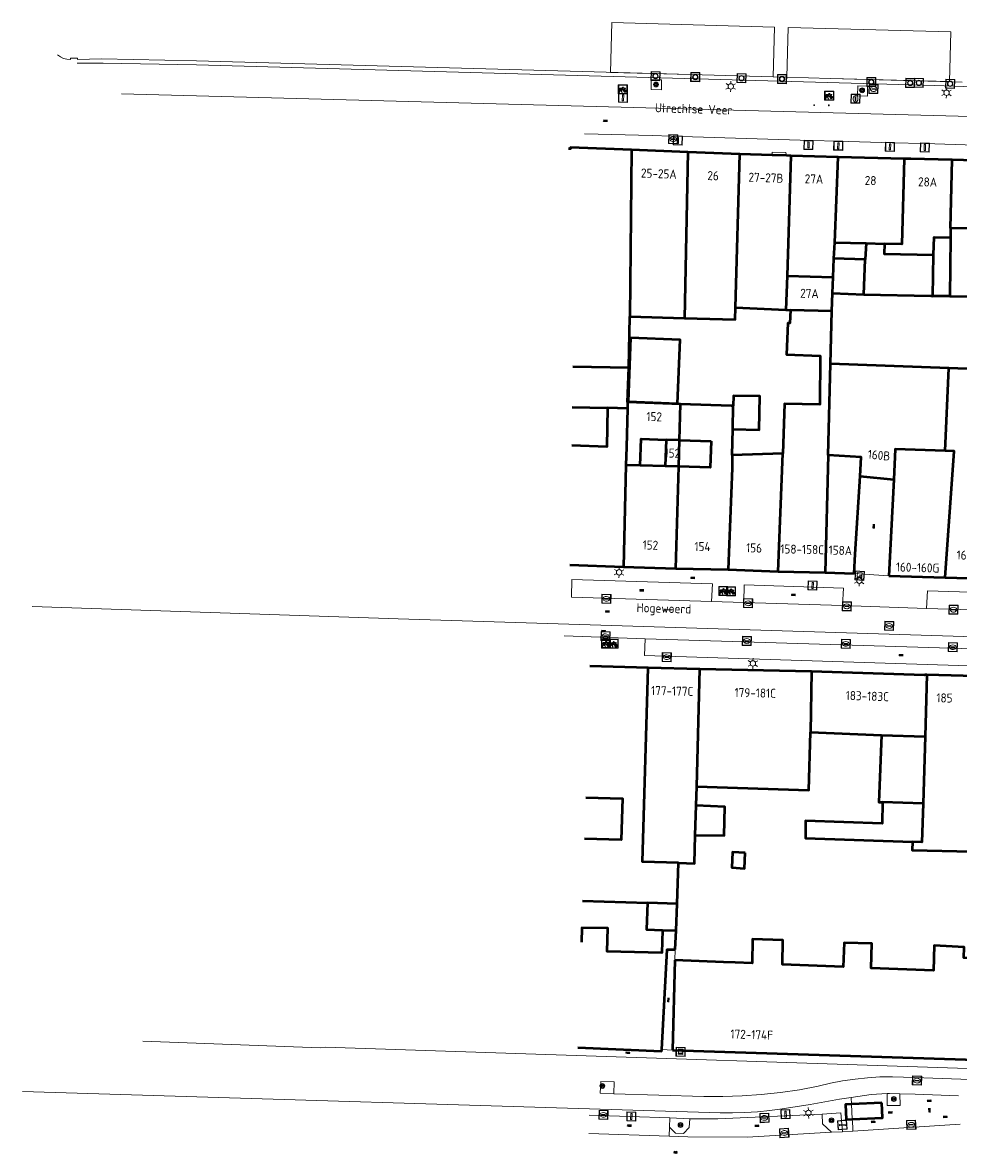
# Model space of a CAD drawing. Header units: metres. Extents: x 94284 to 94615, y 463170 to 463475.
# Tile 5 of 14: x 94289 to 94392, y 463336 to 463461. Entities that reach past the tile are written whole.
import ezdxf
from ezdxf.enums import TextEntityAlignment as Align

# ---------------------------------------------------------------- set-up
doc = ezdxf.new("R2010")
doc.units = ezdxf.units.M
doc.layers.get('0').update_dxf_attribs({"linetype": 'CONTINUOUS'})
for name, color, linetype, lineweight, transparency in [('B-WE-GR-BOOM-S', 251, 'CONTINUOUS', 13, 0.5), ('B-WE-IE-MEUBILAIR_WATERWEGMEUBILAIR_MEERRING-S', 251, 'CONTINUOUS', 13, 0.5), ('B-WE-IE-MEUBILAIR_WEGMEUBILAIR_FIETSREK-G', 251, 'CONTINUOUS', 13, 0.5), ('B-WE-IE-MEUBILAIR_WEGMEUBILAIR_PAAL-G', 251, 'CONTINUOUS', 13, 0.5), ('B-WE-IE-TERREINAFSCHEIDING-G', 251, 'CONTINUOUS', 13, 0.5), ('B-WE-IE-TERREINAFSCHEIDING_KUNSTMATIG_HEKWERK-G', 251, 'CONTINUOUS', 13, 0.5), ('B-WE-KL-DATA_CAI_KAST-S', 251, 'CONTINUOUS', 13, 0.5), ('B-WE-KL-WATER_BRANDLEIDING_PUT-S', 251, 'CONTINUOUS', 13, 0.6), ('B-WE-KL-WATER_PUT-S', 251, 'CONTINUOUS', 13, 0.6), ('B-WE-OG-TOPOGRAFIE_BEBOUWING-GV', 132, 'CONTINUOUS', 50, 0.6), ('B-WE-OG-TOPOGRAFIE_BEBOUWING_ABRI-GV', 132, 'CONTINUOUS', 50, 0.6), ('B-WE-OG-TOPOGRAFIE_BEBOUWING_LUIFEL-GV', 132, 'CONTINUOUS', 50, 0.6), ('B-WE-OG-TOPOGRAFIE_HUISNUMMER-T25', 251, 'CONTINUOUS', 13, 0.6), ('B-WE-OG-TOPOGRAFIE_STRAATNAAM-T18', 251, 'CONTINUOUS', 13, 0.6), ('B-WE-OG-TOPOGRAFIE_WATER-GV', 251, 'CONTINUOUS', 13, 0.6), ('B-WE-OG-WATER_WOONBOOTLOCATIE-G', 251, 'CONTINUOUS', 13, 0.6), ('B-WE-RI-GWA_KOLK_STRAATKOLK-S', 251, 'CONTINUOUS', 13, 0.6), ('B-WE-RI-GWA_RIOOLPUT_INSPECTIEPUT-S', 251, 'CONTINUOUS', 13, 0.6), ('B-WE-VH-VERHARDING-GV', 251, 'CONTINUOUS', 13, 0.6), ('B-WE-VW-OV_DRAAGCONSTRUCTIE-S', 251, 'CONTINUOUS', 13, 0.6), ('B-WE-VW-PAAL_BETON-S', 251, 'CONTINUOUS', 13, 0.6), ('B-WE-VW-PAAL_HALTE-S', 251, 'CONTINUOUS', 13, 0.6)]:
    doc.layers.add(name, color=color, linetype=linetype, lineweight=lineweight, transparency=transparency)
doc.layers.add('B-WE-KL-ET_LS_OV_LICHTMAST-S', color=190, linetype='CONTINUOUS', lineweight=13)
doc.layers.add('S_GBKN_SYMBOOL_GV_GROOT_0', color=7, linetype='CONTINUOUS')
doc.layers.add('S_GBKN_SYMBOOL_OV_GROOT_0', color=7, linetype='CONTINUOUS')
doc.styles.get("Standard").update_dxf_attribs({"font": 'isocp.shx'})

# ---------------------------------------------------------------- blocks, each defined once
blk = doc.blocks.new('Q_CAI-KAST')
for points in [[(-0.5, 0.5), (0.5, 0.5), (0.5, -0.5), (-0.5, -0.5)], [(-0.26, 0.26), (0.25, 0.26), (0.25, 0.19), (-0.26, 0.19)], [(-0.26, 0.11), (0.25, 0.11), (0.25, -0.33), (-0.26, -0.33)]]:
    blk.add_lwpolyline(points, close=True)
blk.add_lwpolyline([(-0.44, 0.46), (0.44, 0.46, -0.414214), (0.46, 0.44), (0.46, -0.44, -0.414214), (0.44, -0.46), (-0.44, -0.46, -0.414214), (-0.46, -0.44), (-0.46, 0.44), (-0.46, 0.44), (-0.46, 0.45), (-0.46, 0.45), (-0.46, 0.45), (-0.46, 0.45), (-0.46, 0.45), (-0.46, 0.45), (-0.46, 0.46), (-0.46, 0.46), (-0.46, 0.46), (-0.45, 0.46), (-0.45, 0.46), (-0.45, 0.46), (-0.45, 0.46), (-0.45, 0.46), (-0.45, 0.46), (-0.44, 0.46), (-0.44, 0.46)], format="xyb")
blk.add_circle((-0.18, -0.03), 0.0354)
blk = doc.blocks.new('Q_LICHTMAST')
for points in [[(-0.26, 0.15), (-0.52, 0.3)], [(0, 0.3), (0, 0.6)], [(0.26, 0.15), (0.52, 0.3)], [(-0.26, -0.15), (-0.52, -0.3)], [(0, -0.3), (0, -0.6)], [(0.26, -0.15), (0.52, -0.3)]]:
    blk.add_lwpolyline(points)
blk.add_circle((0, 0), 0.3)
blk = doc.blocks.new('Q_VERKEERSBORDPAAL')
for points in [[(-0.5, 0.5), (0.5, 0.5), (0.5, -0.5), (-0.5, -0.5)], [(-0.08, 0.33), (0.07, 0.33), (0.07, -0.33), (-0.08, -0.33)]]:
    blk.add_lwpolyline(points, close=True)
blk.add_lwpolyline([(-0.44, 0.46), (0.44, 0.46, -0.414214), (0.46, 0.44), (0.46, -0.44, -0.414214), (0.44, -0.46), (-0.44, -0.46, -0.414214), (-0.46, -0.44), (-0.46, 0.44), (-0.46, 0.44), (-0.46, 0.45), (-0.46, 0.45), (-0.46, 0.45), (-0.46, 0.45), (-0.46, 0.45), (-0.46, 0.45), (-0.46, 0.46), (-0.46, 0.46), (-0.46, 0.46), (-0.45, 0.46), (-0.45, 0.46), (-0.45, 0.46), (-0.45, 0.46), (-0.45, 0.46), (-0.45, 0.46), (-0.44, 0.46), (-0.44, 0.46)], format="xyb")
blk = doc.blocks.new('Q_HALTEPAAL')
for points in [[(-0.5, 0.5), (0.5, 0.5), (0.5, -0.5), (-0.5, -0.5)], [(-0.08, 0.33), (0.07, 0.33), (0.07, -0.33), (-0.08, -0.33)]]:
    blk.add_lwpolyline(points, close=True)
blk.add_lwpolyline([(-0.44, 0.46), (0.44, 0.46, -0.414214), (0.46, 0.44), (0.46, -0.44, -0.414214), (0.44, -0.46), (-0.44, -0.46, -0.414214), (-0.46, -0.44), (-0.46, 0.44), (-0.46, 0.44), (-0.46, 0.45), (-0.46, 0.45), (-0.46, 0.45), (-0.46, 0.45), (-0.46, 0.45), (-0.46, 0.45), (-0.46, 0.46), (-0.46, 0.46), (-0.46, 0.46), (-0.45, 0.46), (-0.45, 0.46), (-0.45, 0.46), (-0.45, 0.46), (-0.45, 0.46), (-0.45, 0.46), (-0.44, 0.46), (-0.44, 0.46)], format="xyb")
blk = doc.blocks.new('Q_PAAL_STEEN')
for points in [[(-0.5, 0.5), (0.5, 0.5), (0.5, -0.5), (-0.5, -0.5)], [(-0.08, 0.33), (0.07, 0.33), (0.07, -0.33), (-0.08, -0.33)]]:
    blk.add_lwpolyline(points, close=True)
blk.add_lwpolyline([(-0.44, 0.46), (0.44, 0.46, -0.414214), (0.46, 0.44), (0.46, -0.44, -0.414214), (0.44, -0.46), (-0.44, -0.46, -0.414214), (-0.46, -0.44), (-0.46, 0.44), (-0.46, 0.44), (-0.46, 0.45), (-0.46, 0.45), (-0.46, 0.45), (-0.46, 0.45), (-0.46, 0.45), (-0.46, 0.45), (-0.46, 0.46), (-0.46, 0.46), (-0.46, 0.46), (-0.45, 0.46), (-0.45, 0.46), (-0.45, 0.46), (-0.45, 0.46), (-0.45, 0.46), (-0.45, 0.46), (-0.44, 0.46), (-0.44, 0.46)], format="xyb")
blk = doc.blocks.new('Q_PAALTJE')
at = {"xscale": 0.1, "yscale": 0.1, "zscale": 0.01}
blk.add_blockref('Q_PAAL_STEEN', (0, 0), dxfattribs=at)
blk = doc.blocks.new('Q_KOLK')
blk.add_lwpolyline([(-0.5, 0.5), (0.5, 0.5), (0.5, -0.5), (-0.5, -0.5)], close=True)
for points in [[(-0.44, 0.46), (0.44, 0.46, -0.414214), (0.46, 0.44), (0.46, -0.44, -0.414214), (0.44, -0.46), (-0.44, -0.46, -0.414214), (-0.46, -0.44), (-0.46, 0.44, -0.414214), (-0.44, 0.46)], [(-0.34, 0.1, 0.380426), (-0.28, -0.18)], [(-0.01, 0.27, 0.240218), (-0.34, 0.1)], [(-0.19, 0.04, 0.853344), (-0.19, -0.03)], [(0.33, 0.11, 0.240191), (-0.01, 0.27)], [(0.18, -0.03, 0.849746), (0.18, 0.04)], [(0.27, -0.18, 0.380426), (0.33, 0.11)], [(-0.28, -0.18, 0.148452), (0.01, -0.26)], [(0.01, -0.26, 0.131742), (0.27, -0.18)]]:
    blk.add_lwpolyline(points, format="xyb")
for points in [[(-0.19, 0.04), (0.18, 0.04)], [(0.18, -0.03), (-0.19, -0.03)]]:
    blk.add_lwpolyline(points)
blk = doc.blocks.new('Q_INSPECTIE_OF_RIOOLPUT')
blk.add_lwpolyline([(-0.5, 0.5), (0.5, 0.5), (0.5, -0.5), (-0.5, -0.5)], close=True)
for points in [[(-0.44, 0.46), (0.44, 0.46, -0.414214), (0.46, 0.44), (0.46, -0.44, -0.414214), (0.44, -0.46), (-0.44, -0.46, -0.414214), (-0.46, -0.44), (-0.46, 0.44), (-0.46, 0.44), (-0.46, 0.45), (-0.46, 0.45), (-0.46, 0.45), (-0.46, 0.45), (-0.46, 0.45), (-0.46, 0.45), (-0.46, 0.46), (-0.46, 0.46), (-0.46, 0.46), (-0.45, 0.46), (-0.45, 0.46), (-0.45, 0.46), (-0.45, 0.46), (-0.45, 0.46), (-0.45, 0.46), (-0.44, 0.46), (-0.44, 0.46)], [(-0.34, 0.1, 0.380426), (-0.28, -0.18)], [(-0.01, 0.27, 0.240218), (-0.34, 0.1)], [(-0.19, 0.04, 0.853344), (-0.19, -0.03)], [(0.33, 0.11, 0.240191), (-0.01, 0.27)], [(0.18, -0.03, 0.849746), (0.18, 0.04)], [(0.27, -0.18, 0.380426), (0.33, 0.11)], [(-0.28, -0.18, 0.148452), (0.01, -0.26)], [(0.01, -0.26, 0.131742), (0.27, -0.18)]]:
    blk.add_lwpolyline(points, format="xyb")
for points in [[(-0.19, 0.04), (0.18, 0.04)], [(0.18, -0.03), (-0.19, -0.03)]]:
    blk.add_lwpolyline(points)
blk = doc.blocks.new('Q_BRANDKRAAN')
blk.add_lwpolyline([(-0.5, 0.5), (0.5, 0.5), (0.5, -0.5), (-0.5, -0.5)], close=True)
for points in [[(-0.44, 0.46), (0.44, 0.46, -0.414214), (0.46, 0.44), (0.46, -0.44, -0.414214), (0.44, -0.46), (-0.44, -0.46, -0.414214), (-0.46, -0.44), (-0.46, 0.44), (-0.46, 0.44), (-0.46, 0.45), (-0.46, 0.45), (-0.46, 0.45), (-0.46, 0.45), (-0.46, 0.45), (-0.46, 0.45), (-0.46, 0.46), (-0.46, 0.46), (-0.46, 0.46), (-0.45, 0.46), (-0.45, 0.46), (-0.45, 0.46), (-0.45, 0.46), (-0.45, 0.46), (-0.45, 0.46), (-0.44, 0.46), (-0.44, 0.46)], [(-0.34, 0.1, 0.380426), (-0.28, -0.18)], [(-0.01, 0.27, 0.240218), (-0.34, 0.1)], [(-0.19, 0.04, 0.853344), (-0.19, -0.03)], [(0.33, 0.11, 0.240191), (-0.01, 0.27)], [(0.18, -0.03, 0.849746), (0.18, 0.04)], [(0.27, -0.18, 0.380426), (0.33, 0.11)], [(-0.28, -0.18, 0.148452), (0.01, -0.26)], [(0.01, -0.26, 0.131742), (0.27, -0.18)]]:
    blk.add_lwpolyline(points, format="xyb")
for points in [[(-0.19, 0.04), (0.18, 0.04)], [(0.18, -0.03), (-0.19, -0.03)]]:
    blk.add_lwpolyline(points)
blk = doc.blocks.new('Q_WATERLEIDINGPUT')
blk.add_lwpolyline([(-0.5, 0.5), (0.5, 0.5), (0.5, -0.5), (-0.5, -0.5)], close=True)
for points in [[(-0.44, 0.46), (0.44, 0.46, -0.414214), (0.46, 0.44), (0.46, -0.44, -0.414214), (0.44, -0.46), (-0.44, -0.46, -0.414214), (-0.46, -0.44), (-0.46, 0.44), (-0.46, 0.44), (-0.46, 0.45), (-0.46, 0.45), (-0.46, 0.45), (-0.46, 0.45), (-0.46, 0.45), (-0.46, 0.45), (-0.46, 0.46), (-0.46, 0.46), (-0.46, 0.46), (-0.45, 0.46), (-0.45, 0.46), (-0.45, 0.46), (-0.45, 0.46), (-0.45, 0.46), (-0.45, 0.46), (-0.44, 0.46), (-0.44, 0.46)], [(-0.34, 0.1, 0.380426), (-0.28, -0.18)], [(-0.01, 0.27, 0.240218), (-0.34, 0.1)], [(-0.19, 0.04, 0.853344), (-0.19, -0.03)], [(0.33, 0.11, 0.240191), (-0.01, 0.27)], [(0.18, -0.03, 0.849746), (0.18, 0.04)], [(0.27, -0.18, 0.380426), (0.33, 0.11)], [(-0.28, -0.18, 0.148452), (0.01, -0.26)], [(0.01, -0.26, 0.131742), (0.27, -0.18)]]:
    blk.add_lwpolyline(points, format="xyb")
for points in [[(-0.19, 0.04), (0.18, 0.04)], [(0.18, -0.03), (-0.19, -0.03)]]:
    blk.add_lwpolyline(points)
blk = doc.blocks.new('Q_FIETSENREK')
for points in [[(-0.5, 0.5), (0.5, 0.5), (0.5, -0.5), (-0.5, -0.5)], [(-0.06, 0.15), (0.18, 0.05), (0.04, -0.09)]]:
    blk.add_lwpolyline(points, close=True)
for points in [[(-0.44, 0.46), (0.44, 0.46, -0.414214), (0.46, 0.44), (0.46, -0.44, -0.414214), (0.44, -0.46), (-0.44, -0.46, -0.414214), (-0.46, -0.44), (-0.46, 0.44), (-0.46, 0.44), (-0.46, 0.45), (-0.46, 0.45), (-0.46, 0.45), (-0.46, 0.45), (-0.46, 0.45), (-0.46, 0.45), (-0.46, 0.46), (-0.46, 0.46), (-0.46, 0.46), (-0.45, 0.46), (-0.45, 0.46), (-0.45, 0.46), (-0.45, 0.46), (-0.45, 0.46), (-0.45, 0.46), (-0.44, 0.46), (-0.44, 0.46)], [(-0.18, 0.11, 0.847256), (-0.32, -0.14)], [(-0.19, 0.08, 0.842492), (-0.3, -0.12)], [(-0.17, 0.06, 0.053288), (-0.19, 0.08)], [(-0.19, -0.13, 0.502492), (-0.15, 0.04)], [(-0.15, 0.09, 0.06236), (-0.18, 0.11)], [(-0.16, -0.16, 0.494489), (-0.12, 0.07)], [(-0.32, -0.14, 0.089606), (-0.42, -0.35)], [(-0.3, -0.16, 0.110942), (-0.37, -0.35)], [(-0.29, -0.1, 0.006942), (-0.3, -0.12)], [(-0.3, -0.16, 0.02458), (-0.28, -0.17)], [(-0.21, -0.1, 0.381614), (-0.29, -0.1)], [(-0.22, -0.14, 0.533998), (-0.28, -0.14)], [(-0.28, -0.14, 0.009682), (-0.27, -0.14)], [(-0.28, -0.17, 0.148109), (-0.2, -0.17)], [(-0.27, -0.14, 0.120201), (-0.22, -0.14)], [(-0.22, -0.14, 0.003554), (-0.22, -0.14)], [(-0.19, -0.13, 0.017985), (-0.21, -0.1)], [(-0.12, -0.35, 0.075837), (-0.2, -0.17)], [(-0.08, -0.35, 0.094234), (-0.16, -0.16)], [(0.1, -0.16, 0.385208), (0.19, -0.33)], [(0.21, -0.05, 0.224648), (0.11, -0.13)], [(0.13, -0.17, 0.376993), (0.2, -0.3)], [(0.21, -0.09, 0.20829), (0.14, -0.14)], [(0.19, -0.33, 1), (0.29, -0.06)], [(0.2, -0.3, 1), (0.28, -0.09)], [(0.29, -0.06, 0.086253), (0.24, -0.05)], [(0.28, -0.09, 0.079305), (0.24, -0.08)]]:
    blk.add_lwpolyline(points, format="xyb")
for points in [[(-0.17, 0.06), (-0.26, -0.04), (-0.24, -0.06), (-0.15, 0.04)], [(0.08, 0.22), (0, 0.25), (-0.15, 0.09)], [(-0.12, 0.07), (-0.09, 0.11), (0.02, -0.13), (0.1, -0.16)], [(0.24, -0.05), (0.23, 0.05), (0.26, 0.09), (0.3, 0.08), (0.31, 0.11), (0.19, 0.15), (0.18, 0.12), (0.23, 0.1), (0.21, 0.08), (-0.04, 0.17), (0, 0.22), (0.07, 0.19), (0.08, 0.22)], [(0.21, -0.05), (0.2, 0.03), (0.06, -0.11)], [(-0.42, -0.35), (-0.37, -0.35)], [(-0.12, -0.35), (-0.08, -0.35)], [(0.06, -0.11), (0.11, -0.13)], [(0.13, -0.17), (0.25, -0.22), (0.24, -0.08)], [(0.14, -0.14), (0.22, -0.17), (0.21, -0.09)]]:
    blk.add_lwpolyline(points)
blk = doc.blocks.new('Q_MEERRING')
blk.add_lwpolyline([(-0.5, 0.5), (0.5, 0.5), (0.5, -0.5), (-0.5, -0.5)], close=True)
blk.add_lwpolyline([(-0.44, 0.46), (0.44, 0.46, -0.414214), (0.46, 0.44), (0.46, -0.44, -0.414214), (0.44, -0.46), (-0.44, -0.46, -0.414214), (-0.46, -0.44), (-0.46, 0.44), (-0.46, 0.44), (-0.46, 0.45), (-0.46, 0.45), (-0.46, 0.45), (-0.46, 0.45), (-0.46, 0.45), (-0.46, 0.45), (-0.46, 0.46), (-0.46, 0.46), (-0.46, 0.46), (-0.45, 0.46), (-0.45, 0.46), (-0.45, 0.46), (-0.45, 0.46), (-0.45, 0.46), (-0.45, 0.46), (-0.44, 0.46), (-0.44, 0.46)], format="xyb")
for radius in [0.3, 0.3, 0.25, 0.25]:
    blk.add_circle((0, 0), radius)
blk = doc.blocks.new('Q_BOOM')
for radius in [0.27, 0.18, 0.09]:
    blk.add_circle((0, 0), radius)
blk = doc.blocks.new('S_GBKN_SYMBOOL_OV_GROOT')
for points in [[(-0.21875, 0.0625), (0.21875, 0.0625)], [(-0.21875, 0), (0.21875, 0)], [(-0.1875, 0.0625), (-0.1875, 0)], [(-0.125, 0.09375), (-0.125, 0.0625)], [(-0.125, 0), (-0.125, -0.0625)], [(-0.0625, 0.0625), (-0.0625, 0)], [(0, 0.09375), (0, 0.0625)], [(0, 0), (0, -0.0625)], [(0.0625, 0.0625), (0.0625, 0)], [(0.125, 0.09375), (0.125, 0.0625)], [(0.125, 0), (0.125, -0.0625)], [(0.1875, 0.0625), (0.1875, 0)], [(-0.21875, -0.0625), (0.21875, -0.0625)], [(-0.1875, -0.0625), (-0.1875, -0.09375)], [(-0.0625, -0.0625), (-0.0625, -0.09375)], [(0.0625, -0.0625), (0.0625, -0.09375)], [(0.1875, -0.0625), (0.1875, -0.09375)]]:
    blk.add_lwpolyline(points)
blk = doc.blocks.new('S_GBKN_SYMBOOL_GV_GROOT')
for points in [[(-0.1875, 0.03125), (-0.09375, 0.09375)], [(-0.1875, -0.0625), (0.0625, 0.09375)], [(-0.1875, 0.09375), (0.125, -0.09375)], [(-0.1875, 0), (-0.03125, -0.09375)], [(-0.125, -0.09375), (0.1875, 0.09375)], [(-0.0625, 0.09375), (0.1875, -0.0625)], [(0.03125, -0.09375), (0.1875, 0)], [(0.09375, 0.09375), (0.1875, 0.03125)]]:
    blk.add_lwpolyline(points)

msp = doc.modelspace()

# ---------------------------------------------------------------- linework, layer by layer
at = {"layer": 'B-WE-IE-TERREINAFSCHEIDING-G'}
for p, q in [((94360.96, 463357.42), (94361, 463358.59)), ((94360.69, 463347.47), (94359.5, 463347.53))]:
    msp.add_line(p, q, dxfattribs=at)
at = {"layer": 'B-WE-IE-TERREINAFSCHEIDING_KUNSTMATIG_HEKWERK-G'}
msp.add_line((94380.77, 463400.18), (94384.6, 463399.92), dxfattribs=at)
at = {"layer": 'B-WE-OG-TOPOGRAFIE_BEBOUWING-GV'}
for p, q in [((94356.15, 463447), (94355.98, 463428.59)), ((94362.4, 463446.75), (94356.15, 463447)), ((94362.4, 463446.75), (94362.01, 463428.41)), ((94368.15, 463446.54), (94362.4, 463446.75)), ((94367.67, 463429.58), (94368.15, 463446.54)), ((94371.69, 463446.41), (94368.15, 463446.54)), ((94373.28, 463446.37), (94371.69, 463446.41)), ((94373.78, 463446.35), (94373.28, 463446.37)), ((94373.78, 463446.35), (94373.35, 463433.1)), ((94379, 463446.22), (94373.78, 463446.35)), ((94378.63, 463436.77), (94379, 463446.22)), ((94386.3, 463446.03), (94379, 463446.22)), ((94391.44, 463438.35), (94391.6, 463445.89)), ((94406.68, 463445.5), (94391.6, 463445.89)), ((94391.44, 463438.35), (94391.42, 463437.31)), ((94378.54, 463435.01), (94378.63, 463436.77)), ((94378.63, 463436.77), (94382.09, 463436.68)), ((94382.09, 463436.68), (94381.99, 463434.87)), ((94382.09, 463436.68), (94384.13, 463436.62)), ((94391.42, 463437.31), (94391.33, 463430.83)), ((94389.47, 463430.85), (94389.53, 463435.39)), ((94378.46, 463432.95), (94378.54, 463435.01)), ((94381.99, 463434.87), (94378.54, 463435.01)), ((94381.83, 463431.01), (94381.99, 463434.87)), ((94373.35, 463433.1), (94373.23, 463429.32)), ((94373.35, 463433.1), (94378.46, 463432.95)), ((94378.38, 463431.15), (94378.46, 463432.95)), ((94378.3, 463429.16), (94378.38, 463431.15)), ((94378.38, 463431.15), (94381.83, 463431.01)), ((94391.33, 463430.83), (94389.47, 463430.85)), ((94391.33, 463430.83), (94406.47, 463430.63)), ((94367.67, 463429.58), (94373.23, 463429.32)), ((94373.23, 463429.32), (94373.73, 463429.3)), ((94378.3, 463429.16), (94373.73, 463429.3)), ((94378.16, 463423.34), (94378.3, 463429.16)), ((94355.87, 463422.94), (94355.98, 463428.59)), ((94355.98, 463428.59), (94362.01, 463428.41)), ((94349.68, 463423.05), (94355.87, 463422.94)), ((94355.73, 463419.13), (94355.87, 463422.94)), ((94377.9, 463413.25), (94378.16, 463423.34)), ((94391.24, 463422.87), (94378.16, 463423.34)), ((94390.82, 463413.74), (94391.24, 463422.87)), ((94395.24, 463422.73), (94391.24, 463422.87)), ((94355.73, 463419.13), (94355.71, 463418.43)), ((94361.59, 463418.91), (94355.73, 463419.13)), ((94361.47, 463414.92), (94361.59, 463418.91)), ((94349.61, 463418.55), (94353.51, 463418.47)), ((94355.71, 463418.43), (94353.51, 463418.47)), ((94367.35, 463416.12), (94367.4, 463418.69)), ((94367.3, 463413.24), (94367.35, 463416.12)), ((94359.98, 463414.96), (94359.89, 463412.03)), ((94361.47, 463414.92), (94359.98, 463414.96)), ((94361.39, 463411.99), (94361.47, 463414.92)), ((94361.47, 463414.92), (94364.95, 463414.81)), ((94372.87, 463413.43), (94367.3, 463413.24)), ((94372.37, 463400.4), (94372.87, 463413.43)), ((94377.9, 463413.25), (94377.58, 463400.28)), ((94355.55, 463412.16), (94355.27, 463400.91)), ((94357.12, 463412.12), (94355.55, 463412.16)), ((94359.89, 463412.03), (94357.12, 463412.12)), ((94361.39, 463411.99), (94359.89, 463412.03)), ((94361.05, 463400.71), (94361.39, 463411.99)), ((94381.42, 463410.94), (94385.15, 463410.58)), ((94385.15, 463410.58), (94384.6, 463399.92)), ((94349.35, 463401.13), (94355.27, 463400.91)), ((94355.27, 463400.91), (94361.05, 463400.71)), ((94361.05, 463400.71), (94366.86, 463400.6)), ((94366.86, 463400.6), (94372.37, 463400.4)), ((94372.37, 463400.4), (94377.58, 463400.28)), ((94377.58, 463400.28), (94380.77, 463400.18)), ((94384.6, 463399.92), (94390.82, 463399.74)), ((94358.01, 463389.74), (94351.57, 463389.93)), ((94363.73, 463389.61), (94358.01, 463389.74)), ((94363.39, 463376.62), (94363.73, 463389.61)), ((94376.07, 463389.32), (94363.73, 463389.61)), ((94376.07, 463389.32), (94375.95, 463382.63)), ((94388.81, 463388.95), (94388.61, 463382.16)), ((94375.95, 463382.63), (94383.79, 463382.3)), ((94383.79, 463382.3), (94388.61, 463382.16)), ((94388.61, 463382.16), (94388.39, 463374.74)), ((94363.32, 463374.5), (94363.39, 463376.62)), ((94363.21, 463371.25), (94363.32, 463374.5)), ((94388.39, 463374.74), (94383.92, 463374.87)), ((94361.19, 463363.65), (94361.35, 463368.17)), ((94350.76, 463363.98), (94357.93, 463363.75)), ((94361.19, 463363.65), (94357.93, 463363.75)), ((94361.08, 463360.7), (94361.19, 463363.65)), ((94359.59, 463360.75), (94361.08, 463360.7)), ((94361, 463358.59), (94361.08, 463360.7)), ((94360.96, 463357.42), (94360.69, 463347.47)), ((94360.69, 463347.47), (94398.65, 463346.26))]:
    msp.add_line(p, q, dxfattribs=at)
for points in [[(94356.15, 463447), (94349.41, 463447.28), (94349.41, 463447.13), (94349.2, 463447.14)], [(94386.3, 463446.03), (94386.06, 463436.57), (94384.13, 463436.62)], [(94391.6, 463445.89), (94390.06, 463445.93), (94387.02, 463446.01), (94386.3, 463446.03)], [(94406.58, 463438.14), (94404.53, 463438.17), (94391.44, 463438.35)], [(94384.13, 463436.62), (94384.09, 463435.51), (94389.53, 463435.39)], [(94389.53, 463435.39), (94389.6, 463437.35), (94391.42, 463437.31)], [(94381.83, 463431.01), (94389.24, 463430.86), (94389.47, 463430.85)], [(94362.01, 463428.41), (94367.61, 463428.27), (94367.67, 463429.58)], [(94373.73, 463429.3), (94373.65, 463427.84), (94373.43, 463427.85), (94373.29, 463424.37), (94377, 463424.22), (94376.96, 463418.85), (94373.07, 463418.94), (94372.87, 463413.43)], [(94361.26, 463418.96), (94361.52, 463426.01), (94356.06, 463426.21), (94355.8, 463419.17), (94361.26, 463418.96)], [(94367.4, 463418.69), (94367.19, 463418.7), (94361.59, 463418.91)], [(94353.51, 463418.47), (94353.44, 463414.19), (94349.55, 463414.31)], [(94355.71, 463418.43), (94355.6, 463414.13), (94355.55, 463412.16)], [(94357.12, 463412.12), (94357.21, 463415.05), (94359.98, 463414.96)], [(94364.95, 463414.81), (94364.86, 463411.88), (94361.39, 463411.99)], [(94390.82, 463413.74), (94385.32, 463413.92), (94385.15, 463410.58)], [(94367.3, 463413.24), (94367.27, 463411.81), (94366.86, 463400.6)], [(94381.42, 463410.94), (94381.55, 463413.03), (94377.9, 463413.25)], [(94390.82, 463399.74), (94391.81, 463413.7), (94390.82, 463413.74)], [(94380.77, 463400.18), (94380.9, 463402.3), (94381.42, 463410.94)], [(94390.82, 463399.74), (94394.69, 463399.63), (94398.89, 463399.56)], [(94361.35, 463368.17), (94357.39, 463368.28), (94358.01, 463389.74)], [(94388.81, 463388.95), (94388.59, 463388.96), (94388.56, 463388.92), (94376.07, 463389.32)], [(94393.29, 463388.81), (94392.82, 463388.86), (94388.81, 463388.95)], [(94363.39, 463376.62), (94375.75, 463376.23), (94375.95, 463382.63)], [(94383.79, 463382.3), (94383.49, 463374.88), (94383.92, 463374.87)], [(94351.12, 463375.42), (94355.15, 463375.28), (94355.01, 463370.73), (94350.98, 463370.85)], [(94363.21, 463371.25), (94366.41, 463371.2), (94366.46, 463374.36), (94363.32, 463374.5)], [(94383.92, 463374.87), (94383.88, 463372.53), (94375.38, 463372.82), (94375.38, 463370.9), (94387.23, 463370.5)], [(94388.39, 463374.74), (94388.26, 463370.46), (94387.23, 463370.5)], [(94387.23, 463370.5), (94387.19, 463369.59), (94393.79, 463369.44), (94393.82, 463370.03), (94393.6, 463370.13), (94393.71, 463373.29)], [(94361.35, 463368.17), (94363.11, 463368.12), (94363.21, 463371.25)], [(94368.74, 463369.28), (94367.34, 463369.35), (94367.25, 463367.65), (94368.65, 463367.57), (94368.74, 463369.28)], [(94357.93, 463363.75), (94357.83, 463360.81), (94359.59, 463360.75)], [(94359.59, 463360.75), (94359.51, 463358.24), (94353.47, 463358.36), (94353.55, 463360.95), (94350.67, 463360.99), (94350.62, 463359.41)], [(94398.49, 463355.91), (94395.9, 463356.01), (94395.95, 463357.59), (94392.9, 463357.67), (94392.95, 463358.87), (94389.63, 463359.03), (94389.56, 463356.27), (94382.67, 463356.55), (94382.73, 463359.26), (94379.65, 463359.33), (94379.57, 463356.67), (94372.84, 463356.94), (94372.88, 463359.62), (94369.54, 463359.75), (94369.51, 463357.08), (94367.6, 463357.15), (94366.32, 463357.2), (94360.96, 463357.42)], [(94359.5, 463347.53), (94360.09, 463358.59), (94361, 463358.59)], [(94350.23, 463347.75), (94359.49, 463347.36), (94359.5, 463347.53)]]:
    msp.add_lwpolyline(points, dxfattribs=at)
at = {"layer": 'B-WE-OG-TOPOGRAFIE_BEBOUWING_ABRI-GV'}
msp.add_line((94383.83, 463341.66), (94380.48, 463341.48), dxfattribs=at)
for points in [[(94380.48, 463341.48), (94379.82, 463341.45), (94379.89, 463339.8), (94380.57, 463339.82)], [(94380.57, 463339.82), (94383.91, 463339.97), (94383.83, 463341.66)]]:
    msp.add_lwpolyline(points, dxfattribs=at)
at = {"layer": 'B-WE-OG-TOPOGRAFIE_BEBOUWING_LUIFEL-GV'}
msp.add_lwpolyline([(94367.35, 463416.12), (94370.28, 463416.06), (94370.35, 463419.77), (94367.42, 463419.83), (94367.4, 463418.69)], dxfattribs=at)
at = {"layer": 'B-WE-OG-TOPOGRAFIE_STRAATNAAM-T18'}
for p, q in [((94363.03, 463451.54), (94364.03, 463451.51)), ((94359.74, 463396.17), (94360.74, 463396.14))]:
    msp.add_line(p, q, dxfattribs=at)
at = {"layer": 'B-WE-OG-TOPOGRAFIE_WATER-GV'}
for p, q in [((94371.83, 463455.08), (94362.67, 463455.33)), ((94373.32, 463455.04), (94371.83, 463455.08)), ((94378.13, 463454.9), (94373.32, 463455.04))]:
    msp.add_line(p, q, dxfattribs=at)
for points in [[(94362.67, 463455.33), (94308.07, 463456.85), (94297.56, 463457.08), (94294.91, 463457.02), (94294.9, 463457.16), (94294.14, 463457.15), (94294.13, 463457.02), (94293.75, 463457.04), (94293.37, 463457.13), (94293.03, 463457.29), (94292.71, 463457.52)], [(94392.7, 463454.5), (94390.27, 463454.57), (94378.13, 463454.9)]]:
    msp.add_lwpolyline(points, dxfattribs=at)
at = {"layer": 'B-WE-OG-WATER_WOONBOOTLOCATIE-G'}
for p, q in [((94371.83, 463455.08), (94371.98, 463460.57)), ((94373.32, 463455.04), (94373.46, 463460.53))]:
    msp.add_line(p, q, dxfattribs=at)
for points in [[(94371.98, 463460.57), (94353.99, 463461.08), (94353.83, 463455.58), (94362.67, 463455.33)], [(94373.46, 463460.53), (94391.46, 463460.05), (94391.31, 463454.56), (94378.13, 463454.9)], [(94362.67, 463455.33), (94371.83, 463455.07), (94371.83, 463455.08)], [(94378.13, 463454.9), (94373.32, 463455.03), (94373.32, 463455.04)]]:
    msp.add_lwpolyline(points, dxfattribs=at)
at = {"layer": 'B-WE-VH-VERHARDING-GV'}
for p, q in [((94359.49, 463454.76), (94358.35, 463454.8)), ((94382.26, 463454.06), (94381.16, 463454.09)), ((94406.59, 463450.34), (94299.79, 463453.22)), ((94375.99, 463448.05), (94360.54, 463448.53)), ((94375.99, 463448.05), (94378.96, 463447.97)), ((94384.98, 463447.79), (94378.96, 463447.97)), ((94384.98, 463447.79), (94388.55, 463447.7)), ((94373.28, 463446.37), (94373.21, 463446.72)), ((94365.01, 463397.08), (94349.51, 463397.57)), ((94368.56, 463396.97), (94365.01, 463397.08)), ((94379.48, 463396.63), (94368.56, 463396.97)), ((94388.77, 463396.31), (94379.48, 463396.63)), ((94388.77, 463396.31), (94399.35, 463396)), ((94357.67, 463392.95), (94348.73, 463393.26)), ((94414.35, 463391.21), (94357.67, 463392.95)), ((94352.71, 463342.7), (94354.22, 463342.65)), ((94380.44, 463342.22), (94380.48, 463341.48)), ((94380.48, 463341.48), (94380.57, 463339.82)), ((94360.4, 463339.98), (94351.49, 463340.26)), ((94379.31, 463340.52), (94377.23, 463340.4)), ((94377.23, 463340.4), (94377.26, 463339.32)), ((94379.5, 463338.45), (94379.31, 463340.52)), ((94360.37, 463338.94), (94360.34, 463337.95)), ((94360.4, 463339.98), (94360.37, 463338.94)), ((94362.6, 463339.88), (94360.4, 463339.98)), ((94377.26, 463339.32), (94378.26, 463338.41)), ((94380.64, 463338.52), (94392.49, 463339.28)), ((94360.34, 463337.95), (94351.43, 463338.24)), ((94378.26, 463338.41), (94379.5, 463338.45)), ((94380.64, 463338.52), (94379.5, 463338.45))]:
    msp.add_line(p, q, dxfattribs=at)
for points in [[(94294.89, 463456.58), (94297.75, 463456.61), (94308.07, 463456.41), (94389.64, 463454.14), (94406.6, 463453.52)], [(94358.35, 463454.8), (94358.34, 463453.68), (94359.48, 463453.64), (94359.49, 463454.76)], [(94381.16, 463454.09), (94381.13, 463452.99), (94382.23, 463452.96), (94382.26, 463454.06)], [(94360.54, 463448.53), (94358.43, 463448.59), (94350.97, 463448.79)], [(94406.57, 463447.12), (94404.32, 463447.19), (94388.55, 463447.7)], [(94373.21, 463446.72), (94371.69, 463446.75), (94371.69, 463446.41)], [(94349.51, 463397.57), (94349.56, 463399.49), (94365.1, 463399.02), (94365.01, 463397.08)], [(94368.56, 463396.97), (94368.61, 463398.93), (94379.6, 463398.55), (94379.48, 463396.63)], [(94388.77, 463396.31), (94388.87, 463398.25), (94399.45, 463397.92), (94399.35, 463396)], [(94289.92, 463396.51), (94330.37, 463395.16), (94418.82, 463392.38)], [(94357.67, 463392.95), (94357.59, 463391.09), (94414.29, 463389.28), (94414.35, 463391.21)], [(94302.15, 463348.47), (94321.75, 463347.72), (94322.28, 463347.8), (94411.06, 463344.86), (94411.09, 463345.79)], [(94354.22, 463342.65), (94354.26, 463343.95), (94352.76, 463344), (94352.71, 463342.7)], [(94354.22, 463342.65), (94364.15, 463342.34), (94366.27, 463342.34), (94368.39, 463342.41), (94370.51, 463342.56), (94372.62, 463342.79), (94374.72, 463343.09), (94376.81, 463343.47), (94378.15, 463343.8), (94379.5, 463344.06), (94380.87, 463344.27), (94382.24, 463344.42), (94383.62, 463344.5), (94385, 463344.53), (94387.45, 463344.44), (94409.91, 463343.65)], [(94288.85, 463342.91), (94365.96, 463340.54), (94367.33, 463340.53), (94368.7, 463340.57), (94370.07, 463340.65), (94371.44, 463340.79), (94372.8, 463340.97), (94375.9, 463341.44), (94379.16, 463342.03), (94380.44, 463342.22)], [(94384.41, 463342.67), (94382.67, 463342.56), (94380.44, 463342.22)], [(94385.83, 463342.65), (94384.67, 463342.69), (94384.41, 463342.67)], [(94384.41, 463342.67), (94384.43, 463341.33), (94385.86, 463341.36), (94385.83, 463342.65)], [(94392.32, 463342.43), (94387.53, 463342.6), (94385.83, 463342.65)], [(94377.23, 463340.4), (94365.71, 463339.88), (94362.6, 463339.88)], [(94360.37, 463338.94), (94361.03, 463338.28), (94361.91, 463338.25), (94362.55, 463338.91), (94362.6, 463339.88)], [(94380.57, 463339.82), (94380.59, 463339.49), (94380.62, 463338.89), (94380.64, 463338.52)], [(94360.34, 463337.95), (94362.38, 463337.88), (94368.94, 463337.84), (94378.26, 463338.41)]]:
    msp.add_lwpolyline(points, dxfattribs=at)

# ---------------------------------------------------------------- block references
at = {"layer": 'B-WE-GR-BOOM-S'}
for p, rotation in [((94358.87, 463454.24), 89.5391859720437), ((94381.65, 463453.6), 178.4898247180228), ((94352.94, 463343.51), 88.19218833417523), ((94385.16, 463342.07), 178.0777134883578), ((94361.57, 463339.19), 177.45404250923), ((94378.27, 463339.71), 3.217951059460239)]:
    msp.add_blockref('Q_BOOM', p, dxfattribs=dict(at, rotation=rotation))
at = {"layer": 'B-WE-IE-MEUBILAIR_WATERWEGMEUBILAIR_MEERRING-S'}
for p, rotation in [((94358.81, 463455.17), 178.409386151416), ((94363.21, 463455.06), 178.409386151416), ((94368.32, 463454.93), 178.409386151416), ((94372.8, 463454.84), 178.4110461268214), ((94382.67, 463454.51), 178.409386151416), ((94386.97, 463454.41), 178.409386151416), ((94387.93, 463454.42), 178.4110461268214), ((94391.38, 463454.32), 178.3512010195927)]:
    msp.add_blockref('Q_MEERRING', p, dxfattribs=dict(at, rotation=rotation))
at = {"layer": 'B-WE-IE-MEUBILAIR_WEGMEUBILAIR_FIETSREK-G'}
for p in [(94355.2, 463453.71), (94378.01, 463453.01), (94366.32, 463398.25), (94367.16, 463398.21), (94353.35, 463392.43), (94354.19, 463392.4)]:
    msp.add_blockref('Q_FIETSENREK', p, dxfattribs=at)
at = {"layer": 'B-WE-IE-MEUBILAIR_WEGMEUBILAIR_PAAL-G', "rotation": 178.4590289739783}
for p in [(94376.35, 463451.95), (94377.97, 463451.93)]:
    msp.add_blockref('Q_PAALTJE', p, dxfattribs=at)
at = {"layer": 'B-WE-KL-DATA_CAI_KAST-S'}
for p, rotation in [((94381.38, 463399.94), 176.0507000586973), ((94361.59, 463347.27), 178.174325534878)]:
    msp.add_blockref('Q_CAI-KAST', p, dxfattribs=dict(at, rotation=rotation))
at = {"layer": 'B-WE-KL-ET_LS_OV_LICHTMAST-S'}
for p, rotation in [((94367.13, 463454.02), 178.409386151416), ((94390.98, 463453.32), 177.9130178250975), ((94354.79, 463400.3), 177.8412926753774), ((94381.35, 463399.38), 176.0507000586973), ((94369.58, 463390.22), 178.1775627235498), ((94375.72, 463340.52), 2.5806685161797)]:
    msp.add_blockref('Q_LICHTMAST', p, dxfattribs=dict(at, rotation=rotation))
at = {"layer": 'B-WE-KL-WATER_BRANDLEIDING_PUT-S'}
for p, rotation in [((94360.77, 463448.19), 178.2208545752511), ((94360.05, 463390.92), 178.1775627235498)]:
    msp.add_blockref('Q_BRANDKRAAN', p, dxfattribs=dict(at, rotation=rotation))
at = {"layer": 'B-WE-KL-WATER_PUT-S'}
for p, rotation in [((94382.92, 463453.74), 178.409386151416), ((94380.93, 463452.67), 88.48982471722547)]:
    msp.add_blockref('Q_WATERLEIDINGPUT', p, dxfattribs=dict(at, rotation=rotation))
at = {"layer": 'B-WE-RI-GWA_KOLK_STRAATKOLK-S'}
for p, rotation in [((94353.38, 463397.37), 178.2000474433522), ((94369.04, 463396.88), 178.2331755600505), ((94379.95, 463396.54), 178.0454606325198), ((94391.75, 463396.17), 178.3323455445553), ((94353.29, 463393.24), 178.0069598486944), ((94368.9, 463392.71), 178.2416486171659), ((94379.84, 463392.39), 178.2416486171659), ((94391.67, 463392.02), 178.2416486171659), ((94387.72, 463344.1), 177.9772557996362), ((94353.05, 463340.31), 178.1990416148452), ((94370.85, 463339.97), 2.5806685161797), ((94387.08, 463339.21), 3.650071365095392)]:
    msp.add_blockref('Q_KOLK', p, dxfattribs=dict(at, rotation=rotation))
at = {"layer": 'B-WE-RI-GWA_RIOOLPUT_INSPECTIEPUT-S'}
for p, rotation in [((94384.65, 463394.37), 178.201574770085), ((94373.04, 463338.3), 3.52964885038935)]:
    msp.add_blockref('Q_INSPECTIE_OF_RIOOLPUT', p, dxfattribs=dict(at, rotation=rotation))
at = {"layer": 'B-WE-VW-OV_DRAAGCONSTRUCTIE-S'}
for p, rotation in [((94376.18, 463398.85), 178.0293770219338), ((94356.14, 463340.14), 178.1990416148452), ((94373.19, 463340.4), 2.5806685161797)]:
    msp.add_blockref('Q_VERKEERSBORDPAAL', p, dxfattribs=dict(at, rotation=rotation))
at = {"layer": 'B-WE-VW-PAAL_BETON-S'}
for p, rotation in [((94355.22, 463452.77), 178.4590289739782), ((94361.27, 463448.04), 178.2208545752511), ((94375.72, 463447.55), 178.2208545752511), ((94379.02, 463447.47), 178.2982691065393), ((94384.73, 463447.34), 178.2982691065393), ((94388.58, 463447.27), 178.1622243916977)]:
    msp.add_blockref('Q_PAAL_STEEN', p, dxfattribs=dict(at, rotation=rotation))
at = {"layer": 'B-WE-VW-PAAL_HALTE-S', "rotation": 95.31198676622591}
msp.add_blockref('Q_HALTEPAAL', (94379.47, 463339.2), dxfattribs=at)
at = {"layer": 'S_GBKN_SYMBOOL_GV_GROOT_0', "rotation": 178.1216632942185}
msp.add_blockref('S_GBKN_SYMBOOL_GV_GROOT', (94361.03, 463336.15), dxfattribs=at)
at = {"layer": 'S_GBKN_SYMBOOL_OV_GROOT_0'}
for p, rotation in [((94353.27, 463450.21), 178.4112037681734), ((94382.96, 463405.41), 86.54639871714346), ((94362.94, 463399.66), 178.2563690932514), ((94357.3, 463398.29), 178.2000474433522), ((94374.07, 463397.78), 178.0293770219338), ((94353.5, 463395.96), 178.2000474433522), ((94353.08, 463393.79), 178.201574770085), ((94385.97, 463391.12), 178.1775627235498), ((94360.25, 463353.04), 86.9401584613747), ((94355.77, 463347.17), 177.5872791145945), ((94389.05, 463341.89), 1.992093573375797), ((94384.75, 463340.6), 1.210294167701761), ((94389.11, 463340.82), 90.80956039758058), ((94390.84, 463340.11), 3.124102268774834), ((94355.92, 463339.1), 178.1229649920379), ((94370.02, 463339.12), 2.580668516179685), ((94382.86, 463339.55), 3.423400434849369)]:
    msp.add_blockref('S_GBKN_SYMBOOL_OV_GROOT', p, dxfattribs=dict(at, rotation=rotation))

# ---------------------------------------------------------------- texts
at = {"layer": 'B-WE-OG-TOPOGRAFIE_HUISNUMMER-T25'}
for s, rotation, p in [('25-25A', 357.7, (94359.18, 463444.38)), ('26', 357.9, (94365.18, 463444.15)), ('27-27B', 357.9, (94371.02, 463443.93)), ('27A', 358.5, (94376.33, 463443.79)), ('28', 358.5, (94382.59, 463443.62)), ('28A', 358.5, (94388.89, 463443.46)), ('27A', 358.3, (94375.83, 463431.13)), ('152', 358.2, (94358.67, 463417.51)), ('152', 358.3, (94360.68, 463413.48)), ('160B', 354.6, (94383.52, 463413.25)), ('152', 358, (94358.25, 463403.31)), ('154', 358.9, (94364.01, 463403.15)), ('156', 357.9, (94369.71, 463403)), ('158-158C', 358.7, (94375.03, 463402.84)), ('158A', 358.3, (94379.25, 463402.73)), ('162A-162D', 358.7, (94394.91, 463402.15)), ('160-160G', 358.3, (94387.79, 463400.83)), ('177-177C', 358.6, (94360.66, 463387.18)), ('179-181C', 358.7, (94369.84, 463386.97)), ('183-183C', 358.1, (94382.23, 463386.62)), ('185', 358.7, (94390.76, 463386.41)), ('172-174F', 358.2, (94369.45, 463349.19))]:
    msp.add_text(s, height=1, rotation=rotation, dxfattribs=at).set_placement(p, align=Align.MIDDLE)
at = {"layer": 'B-WE-OG-TOPOGRAFIE_STRAATNAAM-T18'}
for s, rotation, p in [('Utrechtse Veer', 358.2244, (94363.03, 463451.54)), ('Hogewoerd', 358.5106, (94359.74, 463396.17))]:
    msp.add_text(s, height=1, rotation=rotation, dxfattribs=at).set_placement(p, align=Align.MIDDLE)

doc.saveas('drawing.dxf')
